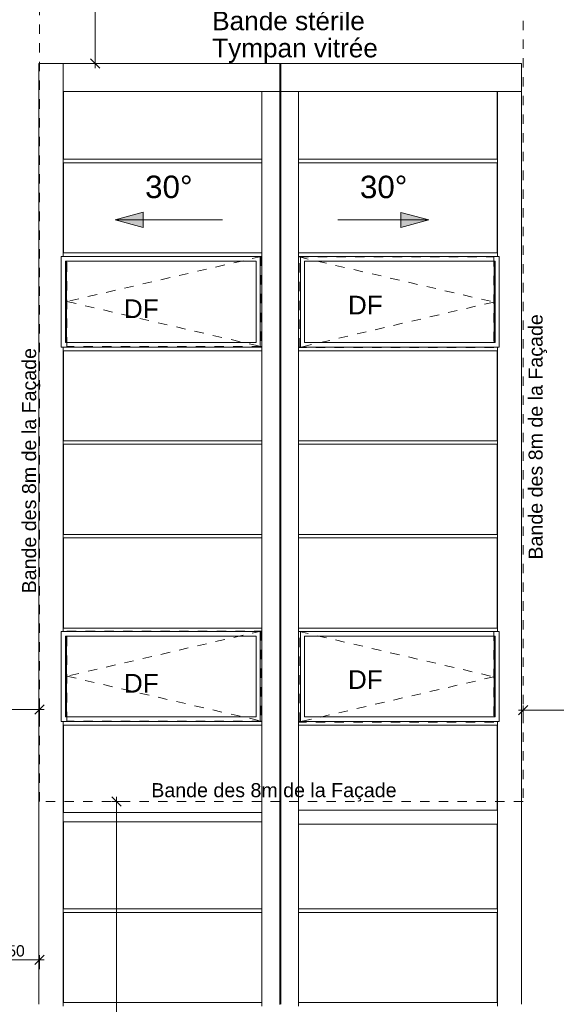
# Model space of a CAD drawing. Header units: metres. Extents: x 83 to 163, y -7 to 156.
# Tile 46 of 76: x 122.74 to 128.48, y 117.24 to 127.75. Entities that reach past the tile are written whole.
import ezdxf

# ---------------------------------------------------------------- set-up
doc = ezdxf.new("R2010")
doc.units = ezdxf.units.M
doc.linetypes.add('Caché', pattern=[0.003, 0.002, -0.001])
for name, color, linetype, lineweight in [('A-ANNO-DIMS', 7, 'Continuous', 20), ('A-ANNO-DIMS-100', 7, 'Continuous', 20), ('A-DETL-HDLN', 7, 'Caché', 5), ('A-GLAZ', 7, 'Continuous', 5), ('A-GLAZ-CURT', 7, 'Continuous', 5), ('A-GLAZ-CWMG', 7, 'Continuous', 5), ('G-ANNO-DIMS', 7, 'Continuous', 20), ('G-ANNO-TEXT', 7, 'Continuous', 20)]:
    doc.layers.add(name, color=color, linetype=linetype, lineweight=lineweight)
doc.layers.add('A-DETL', color=7, linetype='Continuous', lineweight=5, true_color=0x00a600)
doc.styles.add('Arial_1', font='arial.ttf', dxfattribs={"height": 0.17})
doc.styles.add('Arial_2', font='arial.ttf', dxfattribs={"height": 0.2})
doc.styles.add('Arial_3', font='arial.ttf', dxfattribs={"height": 0.12})
doc.styles.add('Arial_5', font='arial.ttf', dxfattribs={"height": 0.15})
doc.styles.add('Arial_6', font='arial.ttf', dxfattribs={"height": 0.24})
doc.dimstyles.new('GRZRIG_Cotes_linéaires_-Arial_1_2_op', dxfattribs={"dimscale": 0.3048, "dimtxt": 0.122431, "dimasz": 0.328084, "dimexe": 0.164042, "dimexo": 0.0625, "dimgap": 0.000164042, "dimtad": 1, "dimdec": 0, "dimlfac": 100, "dimzin": 0, "dimdsep": 46, "dimtxsty": 'Arial_3', "dimblk1": 'OBLIQUE', "dimblk2": 'OBLIQUE', "dimsah": 1, "dimcen": 0.09, "dimdle": 0.164042, "dimazin": 0, "dimtfac": 1, "dimtdec": 4, "dimtix": 1, "dimtmove": 0, "dimatfit": 3, "dimfxl": 0.328084, "dimfxlon": 1, "dimtvp": 1, "dimtfill": 1, "dimtolj": 1, "dimtzin": 0, "dimarcsym": 2})
doc.dimstyles.new('GRZRIG_Cotes_linéaires_-Arial_1_7_op', dxfattribs={"dimscale": 0.3048, "dimtxt": 0.173444, "dimasz": 0.328084, "dimexe": 0.164042, "dimexo": 0.0625, "dimgap": 0.000164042, "dimtad": 1, "dimdec": 0, "dimlfac": 100, "dimzin": 0, "dimdsep": 46, "dimtxsty": 'Arial_1', "dimblk1": 'OBLIQUE', "dimblk2": 'OBLIQUE', "dimsah": 1, "dimcen": 0.09, "dimdle": 0.164042, "dimazin": 0, "dimtfac": 1, "dimtdec": 4, "dimtix": 1, "dimtmove": 0, "dimatfit": 3, "dimfxl": 0.328084, "dimfxlon": 1, "dimtvp": 1, "dimtfill": 1, "dimtolj": 1, "dimtzin": 0, "dimarcsym": 2})

# ---------------------------------------------------------------- blocks, each defined once
blk = doc.blocks.new('Panneau système - Vitré-5379865-DCE-RdC Proj 100')
at = {"layer": 'A-GLAZ-CURT'}
blk.add_line((123.211, 126.987), (123.211, 126.264), dxfattribs=at)
blk = doc.blocks.new('Panneau système - Vitré-5379863-DCE-RdC Proj 100')
at = {"layer": 'A-GLAZ-CURT'}
blk.add_line((123.211, 124.219), (123.211, 123.257), dxfattribs=at)
blk = doc.blocks.new('OMD_Ouvrant - Oscillo Battant-5380223-DCE-RdC Proj 100')
at = {"layer": 'A-GLAZ'}
for p, q in [((123.188, 120.257), (123.188, 121.219)), ((123.188, 121.219), (125.312, 121.219)), ((123.232, 120.307), (123.232, 121.169)), ((123.232, 121.169), (125.269, 121.169)), ((123.242, 120.307), (123.242, 121.169)), ((125.269, 121.169), (125.269, 120.307)), ((125.312, 121.219), (125.332, 121.219)), ((125.312, 120.257), (125.312, 121.219)), ((123.188, 120.257), (125.312, 120.257)), ((125.269, 120.307), (123.232, 120.307)), ((125.332, 120.257), (125.312, 120.257))]:
    blk.add_line(p, q, dxfattribs=at)
blk = doc.blocks.new('Panneau système - Vitré-5379861-DCE-RdC Proj 100')
at = {"layer": 'A-GLAZ-CURT'}
blk.add_line((123.211, 118.219), (123.211, 117.257), dxfattribs=at)
blk = doc.blocks.new('Meneau rectangulaire - 22x300-5379856-DCE-RdC Proj 100')
at = {"layer": 'A-GLAZ-CWMG'}
for p, q in [((127.847, 126.987), (128.106, 126.987)), ((127.847, 126.245), (127.847, 126.987)), ((128.106, 126.245), (128.106, 126.987))]:
    blk.add_line(p, q, dxfattribs=at)
blk = doc.blocks.new('Panneau système - Vitré-5379858-DCE-RdC Proj 100')
at = {"layer": 'A-GLAZ-CURT'}
blk.add_line((127.844, 118.257), (127.844, 119.163), dxfattribs=at)
blk = doc.blocks.new('Panneau système - Vitré-5379859-DCE-RdC Proj 100')
at = {"layer": 'A-GLAZ-CURT'}
blk.add_line((127.844, 119.313), (127.844, 120.219), dxfattribs=at)
blk = doc.blocks.new('Meneau rectangulaire - 22x300-5289113-DCE-RdC Proj 100')
at = {"layer": 'A-GLAZ-CWMG'}
for p, q in [((127.847, 117.238), (127.847, 118.238)), ((128.106, 117.238), (128.106, 118.238))]:
    blk.add_line(p, q, dxfattribs=at)
blk = doc.blocks.new('Meneau rectangulaire - 37_5x150-V55-DCE-RdC Proj 100')
at = {"layer": 'A-GLAZ-CWMG'}
for p, q in [((125.723, 118.219), (125.723, 118.257)), ((127.847, 118.257), (125.723, 118.257)), ((127.847, 118.219), (125.723, 118.219)), ((127.847, 118.257), (127.847, 118.219))]:
    blk.add_line(p, q, dxfattribs=at)
blk = doc.blocks.new('Meneau rectangulaire - 150x150-5379853-DCE-RdC Proj 100')
at = {"layer": 'A-GLAZ-CWMG'}
for p, q in [((125.723, 119.163), (125.723, 119.313)), ((127.847, 119.313), (125.723, 119.313)), ((127.847, 119.313), (127.847, 119.163)), ((127.847, 119.163), (125.723, 119.163))]:
    blk.add_line(p, q, dxfattribs=at)
blk = doc.blocks.new('Meneau rectangulaire - 37_5x150-V57-DCE-RdC Proj 100')
at = {"layer": 'A-GLAZ-CWMG'}
for p, q in [((125.723, 117.219), (125.723, 117.257)), ((127.847, 117.257), (125.723, 117.257)), ((127.847, 117.257), (127.847, 117.219))]:
    blk.add_line(p, q, dxfattribs=at)
blk = doc.blocks.new('OMD_Ouvrant - Battant-5379857-DCE-RdC Proj 100')
at = {"layer": 'A-GLAZ'}
for p, q in [((125.723, 117.219), (125.743, 117.219)), ((127.867, 117.219), (125.743, 117.219)), ((125.743, 117.219), (125.743, 116.257)), ((125.786, 116.307), (125.786, 117.169)), ((125.786, 117.169), (127.823, 117.169)), ((127.813, 117.169), (127.813, 116.307)), ((127.823, 117.169), (127.823, 116.307)), ((127.867, 117.219), (127.867, 116.257)), ((125.743, 116.257), (125.723, 116.257)), ((127.867, 116.257), (125.743, 116.257)), ((127.823, 116.307), (125.786, 116.307))]:
    blk.add_line(p, q, dxfattribs=at)
blk = doc.blocks.new('Meneau rectangulaire - 37_5x150-5379852-DCE-RdC Proj 100')
at = {"layer": 'A-GLAZ-CWMG'}
for p, q in [((125.723, 116.219), (125.723, 116.257)), ((127.847, 116.219), (125.723, 116.219)), ((127.847, 116.257), (127.847, 116.219))]:
    blk.add_line(p, q, dxfattribs=at)
blk = doc.blocks.new('Panneau système - Vitré-5379862-DCE-RdC Proj 100')
at = {"layer": 'A-GLAZ-CURT'}
blk.add_line((127.844, 121.257), (127.844, 122.219), dxfattribs=at)
blk = doc.blocks.new('Meneau rectangulaire - 22x300-V56-DCE-RdC Proj 100')
at = {"layer": 'A-GLAZ-CWMG'}
for p, q in [((127.847, 117.219), (127.847, 117.238)), ((128.106, 116.238), (128.106, 117.238)), ((127.847, 116.238), (127.847, 116.257))]:
    blk.add_line(p, q, dxfattribs=at)
blk = doc.blocks.new('OMD_Ouvrant - Battant-5379864-DCE-RdC Proj 100')
at = {"layer": 'A-GLAZ'}
for p, q in [((125.723, 125.226), (125.743, 125.226)), ((127.867, 125.226), (125.743, 125.226)), ((125.743, 125.226), (125.743, 124.257)), ((125.786, 124.307), (125.786, 125.176)), ((125.786, 125.176), (127.823, 125.176)), ((127.813, 125.176), (127.813, 124.307)), ((127.823, 125.176), (127.823, 124.307)), ((127.867, 125.226), (127.867, 124.257)), ((127.823, 124.307), (125.786, 124.307)), ((125.743, 124.257), (125.723, 124.257)), ((127.867, 124.257), (125.743, 124.257))]:
    blk.add_line(p, q, dxfattribs=at)
blk = doc.blocks.new('Meneau rectangulaire - 22x300-5333370-DCE-RdC Proj 100')
at = {"layer": 'A-GLAZ-CWMG'}
for p, q in [((127.847, 125.226), (127.847, 125.245)), ((128.106, 124.238), (128.106, 125.245)), ((127.847, 124.238), (127.847, 124.257))]:
    blk.add_line(p, q, dxfattribs=at)
blk = doc.blocks.new('Meneau rectangulaire - 22x300-5289318-DCE-RdC Proj 100')
at = {"layer": 'A-GLAZ-CWMG'}
for p, q in [((127.847, 125.245), (127.847, 126.245)), ((128.106, 125.245), (128.106, 126.245))]:
    blk.add_line(p, q, dxfattribs=at)
blk = doc.blocks.new('Meneau rectangulaire - 37_5x150-5379854-DCE-RdC Proj 100')
at = {"layer": 'A-GLAZ-CWMG'}
for p, q in [((125.723, 126.226), (125.723, 126.264)), ((127.847, 126.264), (125.723, 126.264)), ((127.847, 126.226), (125.723, 126.226)), ((127.847, 126.264), (127.847, 126.226))]:
    blk.add_line(p, q, dxfattribs=at)
blk = doc.blocks.new('Meneau rectangulaire - 22x150-5369597-DCE-RdC Proj 100')
at = {"layer": 'A-GLAZ-CWMG'}
for p, q in [((125.532, 117.238), (125.532, 116.238)), ((125.723, 117.238), (125.723, 116.238))]:
    blk.add_line(p, q, dxfattribs=at)
blk = doc.blocks.new('Meneau rectangulaire - 22x150-5369598-DCE-RdC Proj 100')
at = {"layer": 'A-GLAZ-CWMG'}
for p, q in [((125.532, 125.245), (125.532, 124.238)), ((125.723, 125.245), (125.723, 124.238))]:
    blk.add_line(p, q, dxfattribs=at)
blk = doc.blocks.new('Meneau rectangulaire - 22x150-5369599-DCE-RdC Proj 100')
at = {"layer": 'A-GLAZ-CWMG'}
for p, q in [((125.527, 126.987), (125.532, 126.987)), ((125.532, 126.987), (125.723, 126.987)), ((125.532, 126.987), (125.532, 126.245)), ((125.723, 126.987), (125.723, 126.245))]:
    blk.add_line(p, q, dxfattribs=at)
blk = doc.blocks.new('Meneau rectangulaire - 22x300-5379868-DCE-RdC Proj 100')
at = {"layer": 'A-GLAZ-CWMG'}
for p, q in [((125.532, 127.287), (125.527, 127.287)), ((125.532, 126.987), (125.532, 127.287)), ((128.106, 127.287), (125.532, 127.287)), ((128.106, 127.287), (128.106, 126.987)), ((125.527, 126.987), (125.532, 126.987)), ((128.106, 126.987), (125.532, 126.987))]:
    blk.add_line(p, q, dxfattribs=at)
blk = doc.blocks.new('Meneau rectangulaire - 22x300-5379943-DCE-RdC Proj 100')
at = {"layer": 'A-GLAZ-CWMG'}
for p, q in [((122.949, 127.287), (123.208, 127.287)), ((122.949, 127.287), (122.949, 126.245)), ((123.208, 127.287), (123.208, 126.245))]:
    blk.add_line(p, q, dxfattribs=at)
blk = doc.blocks.new('OMD_Ouvrant - Oscillo Battant-5380224-DCE-RdC Proj 100')
at = {"layer": 'A-GLAZ'}
for p, q in [((123.188, 124.257), (123.188, 125.226)), ((123.188, 125.226), (125.312, 125.226)), ((123.232, 124.307), (123.232, 125.176)), ((123.232, 125.176), (125.269, 125.176)), ((123.242, 124.307), (123.242, 125.176)), ((125.269, 125.176), (125.269, 124.307)), ((125.312, 125.226), (125.332, 125.226)), ((125.312, 124.257), (125.312, 125.226)), ((125.269, 124.307), (123.232, 124.307)), ((123.188, 124.257), (125.312, 124.257)), ((125.332, 124.257), (125.312, 124.257))]:
    blk.add_line(p, q, dxfattribs=at)
blk = doc.blocks.new('Meneau rectangulaire - 37_5x150-V58-DCE-RdC Proj 100')
at = {"layer": 'A-GLAZ-CWMG'}
for p, q in [((123.208, 125.226), (123.208, 125.264)), ((123.208, 125.264), (125.332, 125.264)), ((125.332, 125.264), (125.332, 125.226))]:
    blk.add_line(p, q, dxfattribs=at)
blk = doc.blocks.new('Panneau système - Vitré-5379899-DCE-RdC Proj 100')
at = {"layer": 'A-GLAZ-CURT'}
blk.add_line((123.211, 120.219), (123.211, 119.288), dxfattribs=at)
blk = doc.blocks.new('Meneau rectangulaire - 22x300-V59-DCE-RdC Proj 100')
at = {"layer": 'A-GLAZ-CWMG'}
for p, q in [((122.949, 121.238), (122.949, 120.238)), ((123.208, 121.238), (123.208, 121.219)), ((123.208, 120.257), (123.208, 120.238))]:
    blk.add_line(p, q, dxfattribs=at)
blk = doc.blocks.new('Meneau rectangulaire - 37_5x150-V60-DCE-RdC Proj 100')
at = {"layer": 'A-GLAZ-CWMG'}
for p, q in [((123.208, 120.219), (123.208, 120.257)), ((123.208, 120.219), (125.332, 120.219)), ((125.332, 120.257), (125.332, 120.219))]:
    blk.add_line(p, q, dxfattribs=at)
blk = doc.blocks.new('Panneau système - Vitré-5380222-DCE-RdC Proj 100')
at = {"layer": 'A-GLAZ-CURT'}
blk.add_line((123.211, 119.188), (123.211, 118.257), dxfattribs=at)
blk = doc.blocks.new('Meneau rectangulaire - 100x150-5379888-DCE-RdC Proj 100')
at = {"layer": 'A-GLAZ-CWMG'}
for p, q in [((123.208, 119.188), (123.208, 119.288)), ((123.208, 119.288), (125.332, 119.288)), ((125.332, 119.288), (125.332, 119.188)), ((123.208, 119.188), (125.332, 119.188))]:
    blk.add_line(p, q, dxfattribs=at)
blk = doc.blocks.new('Meneau rectangulaire - 22x300-5380180-DCE-RdC Proj 100')
at = {"layer": 'A-GLAZ-CWMG'}
for p, q in [((122.949, 125.245), (122.949, 124.238)), ((123.208, 125.245), (123.208, 125.226)), ((123.208, 124.257), (123.208, 124.238))]:
    blk.add_line(p, q, dxfattribs=at)
blk = doc.blocks.new('Meneau rectangulaire - 22x300-5380095-DCE-RdC Proj 100')
at = {"layer": 'A-GLAZ-CWMG'}
for p, q in [((123.208, 126.987), (123.208, 127.287)), ((125.522, 127.287), (123.208, 127.287)), ((125.527, 127.287), (125.522, 127.287)), ((125.522, 127.287), (125.522, 126.987)), ((125.522, 126.987), (123.208, 126.987)), ((125.522, 126.987), (125.527, 126.987))]:
    blk.add_line(p, q, dxfattribs=at)
blk = doc.blocks.new('Meneau rectangulaire - 22x150-5380096-DCE-RdC Proj 100')
at = {"layer": 'A-GLAZ-CWMG'}
for p, q in [((125.332, 126.987), (125.522, 126.987)), ((125.332, 126.245), (125.332, 126.987)), ((125.522, 126.987), (125.527, 126.987)), ((125.522, 126.245), (125.522, 126.987))]:
    blk.add_line(p, q, dxfattribs=at)
blk = doc.blocks.new('DIMBLOCK1-DCE-RdC Proj 100')
at = {"layer": 'A-ANNO-DIMS-100'}
for p, q in [((114.955, 120.385), (115.005, 120.435)), ((114.955, 120.385), (114.955, 120.435)), ((122.955, 120.385), (123.005, 120.435)), ((122.955, 120.385), (122.955, 120.435)), ((123.005, 120.385), (114.905, 120.385)), ((114.955, 120.385), (114.905, 120.335)), ((114.955, 120.385), (114.955, 120.285)), ((122.955, 120.385), (122.905, 120.335)), ((122.955, 120.385), (122.955, 120.285))]:
    blk.add_line(p, q, dxfattribs=at)
at = {"layer": 'A-ANNO-DIMS-100', "color": 0, "char_height": 0.17, "attachment_point": 1, "line_spacing_factor": 0.941778, "style": 'Arial_1', "bg_fill": 3, "box_fill_scale": 1.25, "bg_fill_color": 256, "bg_fill_true_color": 13158600, "bg_fill_transparency": 0}
for s, insert, width in [('800', (118.759, 120.606), 0.4707), ('bande des 8m', (118.207, 120.339), 1.79635)]:
    blk.add_mtext(s, dxfattribs=dict(at, insert=insert, width=width))
blk = doc.blocks.new('_Oblique')
at = {"color": 0, "linetype": 'ByBlock', "lineweight": -2}
blk.add_line((-0.5, -0.5), (0.5, 0.5), dxfattribs=at)
blk = doc.blocks.new('DIMBLOCK2-DCE-RdC Proj 100')
at = {"layer": 'A-ANNO-DIMS-100'}
for p, q in [((123.778, 119.404), (123.728, 119.454)), ((123.778, 119.404), (123.728, 119.404)), ((123.778, 119.454), (123.778, 111.354)), ((123.778, 119.404), (123.828, 119.354)), ((123.778, 119.404), (123.878, 119.404)), ((123.778, 111.404), (123.728, 111.454)), ((123.778, 111.404), (123.728, 111.404)), ((123.778, 111.404), (123.828, 111.354)), ((123.778, 111.404), (123.878, 111.404))]:
    blk.add_line(p, q, dxfattribs=at)
at = {"layer": 'A-ANNO-DIMS-100', "color": 0, "char_height": 0.17, "attachment_point": 1, "rotation": 90, "line_spacing_factor": 0.941778, "style": 'Arial_1', "bg_fill": 3, "box_fill_scale": 1.25, "bg_fill_color": 256, "bg_fill_true_color": 13158600, "bg_fill_transparency": 0}
for s, insert, width in [('bande des 8m', (123.824, 114.656), 1.79635), ('800', (123.557, 115.208), 0.4707)]:
    blk.add_mtext(s, dxfattribs=dict(at, insert=insert, width=width))
blk = doc.blocks.new('DIMBLOCK3-DCE-RdC Proj 100')
at = {"layer": 'A-ANNO-DIMS-100'}
for p, q in [((128.122, 120.381), (128.172, 120.431)), ((128.122, 120.381), (128.122, 120.431)), ((136.126, 120.377), (136.126, 120.477)), ((136.126, 120.377), (136.176, 120.427)), ((128.072, 120.381), (136.176, 120.377)), ((128.122, 120.381), (128.072, 120.331)), ((128.122, 120.381), (128.122, 120.281)), ((136.126, 120.377), (136.076, 120.327)), ((136.126, 120.377), (136.126, 120.327))]:
    blk.add_line(p, q, dxfattribs=at)
at = {"layer": 'A-ANNO-DIMS-100', "color": 0, "char_height": 0.17, "attachment_point": 1, "rotation": 359.9721, "line_spacing_factor": 0.941778, "style": 'Arial_1', "bg_fill": 3, "box_fill_scale": 1.25, "bg_fill_color": 256, "bg_fill_true_color": 13158600, "bg_fill_transparency": 0}
for s, insert, width in [('800', (131.928, 120.6), 0.4707), ('bande des 8m', (131.376, 120.333), 1.79635)]:
    blk.add_mtext(s, dxfattribs=dict(at, insert=insert, width=width))
blk = doc.blocks.new('DIMBLOCK8-DCE-RdC Proj 100')
at = {"layer": 'A-ANNO-DIMS-100'}
for p, q in [((122.454, 117.713), (122.404, 117.663)), ((122.454, 117.713), (122.504, 117.763)), ((122.454, 117.713), (122.454, 117.763)), ((123.004, 117.713), (122.454, 117.713)), ((122.454, 117.713), (122.454, 117.613)), ((122.954, 117.713), (122.904, 117.663)), ((122.954, 117.713), (123.004, 117.763)), ((122.954, 117.713), (122.954, 117.763)), ((122.954, 117.713), (122.954, 117.613))]:
    blk.add_line(p, q, dxfattribs=at)
at = {"layer": 'A-ANNO-DIMS-100', "color": 0, "insert": (122.611, 117.869), "char_height": 0.12, "width": 0.22151, "attachment_point": 1, "line_spacing_factor": 0.941778, "style": 'Arial_3', "bg_fill": 3, "box_fill_scale": 1.25, "bg_fill_color": 256, "bg_fill_true_color": 13158600, "bg_fill_transparency": 0}
blk.add_mtext('50', dxfattribs=at)
blk = doc.blocks.new('DIMBLOCK14-DCE-RdC Proj 100')
at = {"layer": 'A-ANNO-DIMS-100'}
for p, q in [((123.55, 133.962), (123.5, 134.012)), ((123.55, 133.962), (123.45, 133.962)), ((123.55, 127.237), (123.55, 133.962)), ((123.55, 133.962), (123.6, 133.912)), ((123.55, 133.962), (123.6, 133.962)), ((123.55, 127.287), (123.45, 127.287)), ((123.55, 127.287), (123.5, 127.337)), ((123.55, 127.287), (123.6, 127.237)), ((123.55, 127.287), (123.6, 127.287))]:
    blk.add_line(p, q, dxfattribs=at)
at = {"layer": 'A-ANNO-DIMS-100', "color": 0, "insert": (123.394, 130.486), "char_height": 0.12, "width": 0.33226, "attachment_point": 1, "rotation": 90, "line_spacing_factor": 0.941778, "style": 'Arial_3', "bg_fill": 3, "box_fill_scale": 1.25, "bg_fill_color": 256, "bg_fill_true_color": 13158600, "bg_fill_transparency": 0}
blk.add_mtext('667', dxfattribs=at)

msp = doc.modelspace()

# ---------------------------------------------------------------- hatches: boundary and pattern name
at = {"layer": 'G-ANNO-DIMS'}
for points in [[(123.762, 125.616), (124.062, 125.536), (124.062, 125.697)], [(127.116, 125.615), (126.816, 125.696), (126.816, 125.535)]]:
    msp.add_hatch(color=256, dxfattribs=at).paths.add_polyline_path(points)

# ---------------------------------------------------------------- linework, layer by layer
at = {"layer": 'A-DETL', "color": 1, "linetype": 'Caché', "true_color": 0xff0000}
for p, q in [((123.248, 125.225), (125.324, 125.225)), ((123.248, 124.263), (123.248, 125.225)), ((125.324, 125.225), (123.248, 124.744)), ((125.324, 125.225), (125.324, 124.263)), ((125.728, 125.22), (127.808, 125.22)), ((125.728, 124.253), (125.728, 125.22)), ((125.728, 125.22), (127.808, 124.739)), ((127.808, 125.22), (127.808, 124.253)), ((123.248, 124.744), (125.324, 124.263)), ((127.808, 124.739), (125.728, 124.253)), ((125.324, 124.263), (123.248, 124.263)), ((127.808, 124.253), (125.728, 124.253)), ((123.248, 121.225), (125.324, 121.225)), ((123.248, 120.263), (123.248, 121.225)), ((125.324, 121.225), (123.248, 120.742)), ((125.324, 121.225), (125.324, 120.263)), ((125.728, 121.22), (127.808, 121.22)), ((125.728, 120.253), (125.728, 121.22)), ((125.728, 121.22), (127.808, 120.736)), ((127.808, 121.22), (127.808, 120.253)), ((123.248, 120.742), (125.324, 120.263)), ((127.808, 120.736), (125.728, 120.253)), ((125.324, 120.263), (123.248, 120.263)), ((127.808, 120.253), (125.728, 120.253))]:
    msp.add_line(p, q, dxfattribs=at)
at = {"layer": 'A-DETL-HDLN'}
for p, q in [((122.955, 119.404), (122.955, 134.943)), ((128.122, 134.942), (128.122, 119.404)), ((128.122, 119.404), (122.955, 119.404))]:
    msp.add_line(p, q, dxfattribs=at)
at = {"layer": 'G-ANNO-DIMS'}
for p, q in [((124.062, 125.697), (123.762, 125.616)), ((124.062, 125.536), (124.062, 125.697)), ((127.116, 125.615), (126.816, 125.696)), ((126.816, 125.696), (126.816, 125.535)), ((123.762, 125.616), (124.062, 125.536)), ((124.909, 125.616), (123.762, 125.616)), ((126.144, 125.615), (127.116, 125.615)), ((126.816, 125.535), (127.116, 125.615))]:
    msp.add_line(p, q, dxfattribs=at)

# ---------------------------------------------------------------- block references
at = {"layer": 'A-GLAZ'}
for name, p in [('OMD_Ouvrant - Oscillo Battant-5380224-DCE-RdC Proj 100', (0, 0)), ('OMD_Ouvrant - Battant-5379864-DCE-RdC Proj 100', (0, 0)), ('OMD_Ouvrant - Oscillo Battant-5380223-DCE-RdC Proj 100', (0, 0)), ('OMD_Ouvrant - Battant-5379857-DCE-RdC Proj 100', (0, 4))]:
    msp.add_blockref(name, p, dxfattribs=at)
at = {"layer": 'A-GLAZ-CURT'}
for name, p in [('Panneau système - Vitré-5379865-DCE-RdC Proj 100', (0, 0)), ('Panneau système - Vitré-5379862-DCE-RdC Proj 100', (0, 4.007)), ('Panneau système - Vitré-5379863-DCE-RdC Proj 100', (0, 0)), ('Panneau système - Vitré-5379861-DCE-RdC Proj 100', (0, 5)), ('Panneau système - Vitré-5379862-DCE-RdC Proj 100', (0, 0)), ('Panneau système - Vitré-5379899-DCE-RdC Proj 100', (0, 0)), ('Panneau système - Vitré-5379859-DCE-RdC Proj 100', (0, 0)), ('Panneau système - Vitré-5380222-DCE-RdC Proj 100', (0, 0)), ('Panneau système - Vitré-5379858-DCE-RdC Proj 100', (0, 0)), ('Panneau système - Vitré-5379861-DCE-RdC Proj 100', (0, 0))]:
    msp.add_blockref(name, p, dxfattribs=at)
at = {"layer": 'A-GLAZ-CURT', "rotation": 180}
for name, p in [('Panneau système - Vitré-5379865-DCE-RdC Proj 100', (251.055, 253.25)), ('Panneau système - Vitré-5379862-DCE-RdC Proj 100', (251.055, 247.483)), ('Panneau système - Vitré-5379863-DCE-RdC Proj 100', (251.055, 247.476)), ('Panneau système - Vitré-5379861-DCE-RdC Proj 100', (251.055, 240.475)), ('Panneau système - Vitré-5379862-DCE-RdC Proj 100', (251.055, 243.476)), ('Panneau système - Vitré-5379861-DCE-RdC Proj 100', (251.055, 235.475))]:
    msp.add_blockref(name, p, dxfattribs=at)
at = {"layer": 'A-GLAZ-CWMG'}
for name, p in [('Meneau rectangulaire - 22x300-5379943-DCE-RdC Proj 100', (0, 0)), ('Meneau rectangulaire - 22x300-5380095-DCE-RdC Proj 100', (0, 0)), ('Meneau rectangulaire - 22x300-5379868-DCE-RdC Proj 100', (0, 0)), ('Meneau rectangulaire - 22x150-5380096-DCE-RdC Proj 100', (0, 0)), ('Meneau rectangulaire - 22x150-5369599-DCE-RdC Proj 100', (0, 0)), ('Meneau rectangulaire - 22x300-5379856-DCE-RdC Proj 100', (0, 0)), ('Meneau rectangulaire - 22x150-5369597-DCE-RdC Proj 100', (0, 9.007)), ('Meneau rectangulaire - 37_5x150-5379854-DCE-RdC Proj 100', (0, 0)), ('Meneau rectangulaire - 22x300-5289318-DCE-RdC Proj 100', (0, 0)), ('Meneau rectangulaire - 37_5x150-V58-DCE-RdC Proj 100', (0, 0)), ('Meneau rectangulaire - 37_5x150-V57-DCE-RdC Proj 100', (0, 8.007)), ('Meneau rectangulaire - 22x300-5380180-DCE-RdC Proj 100', (0, 0)), ('Meneau rectangulaire - 22x150-5369598-DCE-RdC Proj 100', (0, 0)), ('Meneau rectangulaire - 22x300-5333370-DCE-RdC Proj 100', (0, 0)), ('Meneau rectangulaire - 37_5x150-V60-DCE-RdC Proj 100', (0, 4)), ('Meneau rectangulaire - 22x150-5369597-DCE-RdC Proj 100', (0, 7)), ('Meneau rectangulaire - 37_5x150-5379852-DCE-RdC Proj 100', (0, 8)), ('Meneau rectangulaire - 22x300-5289113-DCE-RdC Proj 100', (0, 6)), ('Meneau rectangulaire - 37_5x150-V55-DCE-RdC Proj 100', (0, 5)), ('Meneau rectangulaire - 22x150-5369597-DCE-RdC Proj 100', (0, 6)), ('Meneau rectangulaire - 22x300-5289113-DCE-RdC Proj 100', (0, 5)), ('Meneau rectangulaire - 22x150-5369597-DCE-RdC Proj 100', (0, 5)), ('Meneau rectangulaire - 37_5x150-V55-DCE-RdC Proj 100', (0, 4)), ('Meneau rectangulaire - 22x300-5289113-DCE-RdC Proj 100', (0, 4)), ('Meneau rectangulaire - 22x300-V59-DCE-RdC Proj 100', (0, 0)), ('Meneau rectangulaire - 37_5x150-V58-DCE-RdC Proj 100', (0, -4.007)), ('Meneau rectangulaire - 22x150-5369597-DCE-RdC Proj 100', (0, 4)), ('Meneau rectangulaire - 37_5x150-V57-DCE-RdC Proj 100', (0, 4)), ('Meneau rectangulaire - 22x300-V56-DCE-RdC Proj 100', (0, 4)), ('Meneau rectangulaire - 37_5x150-V60-DCE-RdC Proj 100', (0, 0)), ('Meneau rectangulaire - 22x150-5369597-DCE-RdC Proj 100', (0, 3)), ('Meneau rectangulaire - 37_5x150-5379852-DCE-RdC Proj 100', (0, 4)), ('Meneau rectangulaire - 22x300-5289113-DCE-RdC Proj 100', (0, 2)), ('Meneau rectangulaire - 100x150-5379888-DCE-RdC Proj 100', (0, 0)), ('Meneau rectangulaire - 150x150-5379853-DCE-RdC Proj 100', (0, 0)), ('Meneau rectangulaire - 22x150-5369597-DCE-RdC Proj 100', (0, 2)), ('Meneau rectangulaire - 22x300-5289113-DCE-RdC Proj 100', (0, 1)), ('Meneau rectangulaire - 22x150-5369597-DCE-RdC Proj 100', (0, 1)), ('Meneau rectangulaire - 37_5x150-V55-DCE-RdC Proj 100', (0, 0)), ('Meneau rectangulaire - 22x300-5289113-DCE-RdC Proj 100', (0, 0)), ('Meneau rectangulaire - 37_5x150-V58-DCE-RdC Proj 100', (0, -8.007)), ('Meneau rectangulaire - 37_5x150-V57-DCE-RdC Proj 100', (0, 0))]:
    msp.add_blockref(name, p, dxfattribs=at)
at = {"layer": 'A-GLAZ-CWMG', "rotation": 180}
for name, p in [('Meneau rectangulaire - 22x300-5289318-DCE-RdC Proj 100', (251.055, 251.49)), ('Meneau rectangulaire - 37_5x150-5379854-DCE-RdC Proj 100', (251.055, 252.49)), ('Meneau rectangulaire - 22x150-5369597-DCE-RdC Proj 100', (251.055, 242.483)), ('Meneau rectangulaire - 22x150-5369598-DCE-RdC Proj 100', (251.055, 249.483)), ('Meneau rectangulaire - 22x300-5289318-DCE-RdC Proj 100', (251.055, 249.483)), ('Meneau rectangulaire - 22x150-5369597-DCE-RdC Proj 100', (251.055, 240.476)), ('Meneau rectangulaire - 37_5x150-5379854-DCE-RdC Proj 100', (251.055, 249.483)), ('Meneau rectangulaire - 22x300-5289318-DCE-RdC Proj 100', (251.055, 248.483)), ('Meneau rectangulaire - 22x150-5369597-DCE-RdC Proj 100', (251.055, 239.475)), ('Meneau rectangulaire - 22x300-5289318-DCE-RdC Proj 100', (251.055, 247.483)), ('Meneau rectangulaire - 37_5x150-5379854-DCE-RdC Proj 100', (251.055, 248.483)), ('Meneau rectangulaire - 22x150-5369597-DCE-RdC Proj 100', (251.055, 238.475)), ('Meneau rectangulaire - 22x150-5369597-DCE-RdC Proj 100', (251.055, 237.476)), ('Meneau rectangulaire - 22x300-5289318-DCE-RdC Proj 100', (251.055, 245.483)), ('Meneau rectangulaire - 22x150-5369597-DCE-RdC Proj 100', (251.055, 236.476)), ('Meneau rectangulaire - 22x300-5289318-DCE-RdC Proj 100', (251.055, 244.483)), ('Meneau rectangulaire - 22x150-5369597-DCE-RdC Proj 100', (251.055, 235.475)), ('Meneau rectangulaire - 22x300-5289318-DCE-RdC Proj 100', (251.055, 243.483)), ('Meneau rectangulaire - 37_5x150-5379854-DCE-RdC Proj 100', (251.055, 244.483)), ('Meneau rectangulaire - 22x150-5369597-DCE-RdC Proj 100', (251.055, 234.475))]:
    msp.add_blockref(name, p, dxfattribs=at)

# ---------------------------------------------------------------- texts
at = {"layer": 'G-ANNO-DIMS', "char_height": 0.24, "width": 0.60529, "attachment_point": 1, "line_spacing_factor": 0.941778, "style": 'Arial_6'}
for insert in [(124.083, 126.089), (126.378, 126.088)]:
    msp.add_mtext('30°', dxfattribs=dict(at, insert=insert))
at = {"layer": 'G-ANNO-TEXT', "lineweight": 50, "char_height": 0.2, "attachment_point": 1, "style": 'Arial_2'}
for s, insert, width in [('Bande stérile', (124.8, 127.842), 2.02827), ('Tympan vitrée', (124.8, 127.552), 2.19662)]:
    msp.add_mtext(s, dxfattribs=dict(at, insert=insert, width=width))
at = {"layer": 'G-ANNO-TEXT', "color": 1, "true_color": 0xff0000, "char_height": 0.2, "width": 0.55316, "attachment_point": 1, "style": 'Arial_2'}
for insert in [(123.856, 124.767), (126.25, 124.806), (123.856, 120.767), (126.25, 120.806)]:
    msp.add_mtext('DF ', dxfattribs=dict(at, insert=insert))
at = {"layer": 'G-ANNO-TEXT', "char_height": 0.15, "width": 3.14262, "attachment_point": 1, "rotation": 90, "style": 'Arial_5'}
for insert in [(128.18, 121.988), (122.769, 121.627)]:
    msp.add_mtext('Bande des 8m de la Façade', dxfattribs=dict(at, insert=insert))
at = {"layer": 'G-ANNO-TEXT', "insert": (124.149, 119.6), "char_height": 0.15, "width": 3.14262, "attachment_point": 1, "style": 'Arial_5'}
msp.add_mtext('Bande des 8m de la Façade', dxfattribs=at)

# ---------------------------------------------------------------- next in the draw order: dimensions: what is measured, and where the dimension line sits
at = {"layer": 'A-ANNO-DIMS'}
dim = msp.add_linear_dim(base=(123.5503, 133.96151), p1=(123.4503, 127.28652), p2=(123.4503, 133.96151), angle=90, dimstyle='GRZRIG_Cotes_linéaires_-Arial_1_2_op', override={"dimpost": '<>', "dimfxl": 6.674995}, dxfattribs=at)
dim.commit()
dim.dimension.update_dxf_attribs({"geometry": 'DIMBLOCK14-DCE-RdC Proj 100', "text_midpoint": (123.48898, 130.62401)})
dim = msp.add_linear_dim(base=(114.955, 120.385), p1=(122.955, 120.285), p2=(114.955, 120.285), text='<>\\Xbande des 8m', dimstyle='GRZRIG_Cotes_linéaires_-Arial_1_7_op', override={"dimpost": '<>', "dimfxl": 8}, dxfattribs=at)
dim.commit()
dim.dimension.update_dxf_attribs({"geometry": 'DIMBLOCK1-DCE-RdC Proj 100', "text_midpoint": (118.955, 120.385)})
for base, p1, p2, angle, override, picture, middle in [((136.126, 120.377), (128.122, 120.281), (136.126, 120.477), 359.9721, {"dimpost": '<>', "dimfxl": 8.005988}, 'DIMBLOCK3-DCE-RdC Proj 100', (132.124, 120.379)), ((123.778, 111.404), (123.878, 119.404), (123.878, 111.404), 90, {"dimpost": '<>', "dimfxl": 8}, 'DIMBLOCK2-DCE-RdC Proj 100', (123.778, 115.404))]:
    dim = msp.add_linear_dim(base=base, p1=p1, p2=p2, angle=angle, text='<>\\Xbande des 8m', dimstyle='GRZRIG_Cotes_linéaires_-Arial_1_7_op', override=override, dxfattribs=at)
    dim.commit()
    dim.dimension.update_dxf_attribs({"geometry": picture, "text_midpoint": middle})
dim = msp.add_linear_dim(base=(122.454, 117.713), p1=(122.954, 117.613), p2=(122.454, 117.613), dimstyle='GRZRIG_Cotes_linéaires_-Arial_1_2_op', override={"dimpost": '<>', "dimfxl": 0.5}, dxfattribs=at)
dim.commit()
dim.dimension.update_dxf_attribs({"geometry": 'DIMBLOCK8-DCE-RdC Proj 100', "text_midpoint": (122.704, 117.775)})

doc.saveas('drawing.dxf')
